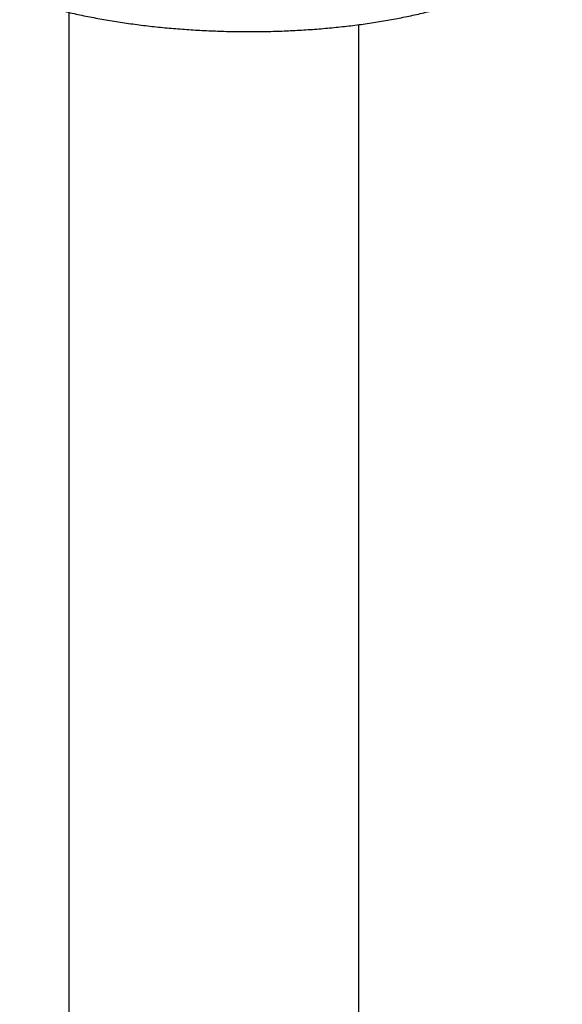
# Model space of a CAD drawing. Header units: millimetres. Extents: x 160 to 318, y 73 to 291.
# Tile 25 of 129: x 162.24 to 165.42, y 132.86 to 138.64. Entities that reach past the tile are written whole.
import ezdxf

# ---------------------------------------------------------------- set-up
doc = ezdxf.new("R2010")
doc.units = ezdxf.units.MM
doc.header["$LTSCALE"] = 30.734
doc.layers.get('0').update_dxf_attribs({"linetype": 'CONTINUOUS'})

msp = doc.modelspace()

# ---------------------------------------------------------------- linework, layer by layer
at = {"color": 7, "linetype": 'Continuous'}
for p, q in [((162.5253, 138.681), (162.5253, 115.1668)), ((164.2253, 138.6087), (164.2253, 115.1668))]:
    msp.add_line(p, q, dxfattribs=at)
msp.add_open_spline([(162.2358, 138.7639), (162.2491, 138.7593), (162.276, 138.7502), (162.3168, 138.7372), (162.3585, 138.7246), (162.401, 138.7125), (162.4442, 138.7009), (162.4883, 138.6898), (162.533, 138.6791), (162.5784, 138.6689), (162.6245, 138.6592), (162.6711, 138.65), (162.7184, 138.6412), (162.7663, 138.633), (162.8147, 138.6252), (162.8635, 138.6179), (162.9129, 138.6111), (162.9627, 138.6048), (163.0128, 138.599), (163.0634, 138.5937), (163.1142, 138.5888), (163.1654, 138.5845), (163.2168, 138.5807), (163.2684, 138.5774), (163.3202, 138.5746), (163.3721, 138.5722), (163.4242, 138.5704), (163.4763, 138.5691), (163.5284, 138.5684), (163.5806, 138.5681), (163.6327, 138.5683), (163.6847, 138.5691), (163.7366, 138.5703), (163.7883, 138.5721), (163.8399, 138.5743), (163.8912, 138.5771), (163.9423, 138.5804), (163.993, 138.5842), (164.0434, 138.5885), (164.0935, 138.5933), (164.1431, 138.5986), (164.1923, 138.6044), (164.241, 138.6107), (164.2892, 138.6175), (164.3369, 138.6248), (164.3839, 138.6325), (164.4304, 138.6408), (164.4763, 138.6496), (164.5215, 138.6589), (164.566, 138.6686), (164.6097, 138.6789), (164.6528, 138.6896), (164.695, 138.7008), (164.7365, 138.7126), (164.7771, 138.7248), (164.8169, 138.7376), (164.8557, 138.7509), (164.8938, 138.7646), (164.9308, 138.779), (164.9669, 138.7938), (165.0021, 138.8093), (165.0362, 138.8253), (165.0692, 138.8418), (165.1011, 138.859), (165.1318, 138.8767), (165.1613, 138.895), (165.1894, 138.9139), (165.216, 138.9333), (165.2411, 138.9531), (165.2645, 138.9733), (165.2863, 138.9938), (165.3062, 139.0145), (165.3244, 139.0352), (165.3408, 139.056), (165.3555, 139.0769), (165.3686, 139.0978), (165.3801, 139.1186), (165.3901, 139.1393), (165.3986, 139.16), (165.4058, 139.1806), (165.4116, 139.2012), (165.4162, 139.2217), (165.4195, 139.2422), (165.4216, 139.2628), (165.4222, 139.2765), (165.4223, 139.2833)], degree=3, knots=[0, 0, 0, 0, 0.042214, 0.08508, 0.128579, 0.172771, 0.217591, 0.262986, 0.308965, 0.35553, 0.402607, 0.450182, 0.498298, 0.546866, 0.595861, 0.645296, 0.695123, 0.745299, 0.795809, 0.84664, 0.897735, 0.949066, 1.000627, 1.052364, 1.104246, 1.156249, 1.20834, 1.260483, 1.312645, 1.364796, 1.416904, 1.468937, 1.520855, 1.572634, 1.624246, 1.67565, 1.72681, 1.777714, 1.82833, 1.878593, 1.928514, 1.978066, 2.027184, 2.075864, 2.124099, 2.171841, 2.219045, 2.265738, 2.311898, 2.357421, 2.402377, 2.446753, 2.49046, 2.533526, 2.575977, 2.617754, 2.65882, 2.699254, 2.739035, 2.778034, 2.816394, 2.854113, 2.891009, 2.927223, 2.962754, 2.997414, 3.031248, 3.064259, 3.096246, 3.127138, 3.15704, 3.185874, 3.213312, 3.239762, 3.265303, 3.289937, 3.313606, 3.336593, 3.358878, 3.380689, 3.402013, 3.42302, 3.443783, 3.464378, 3.484921, 3.484921, 3.484921, 3.484921], dxfattribs=at)

doc.saveas('drawing.dxf')
